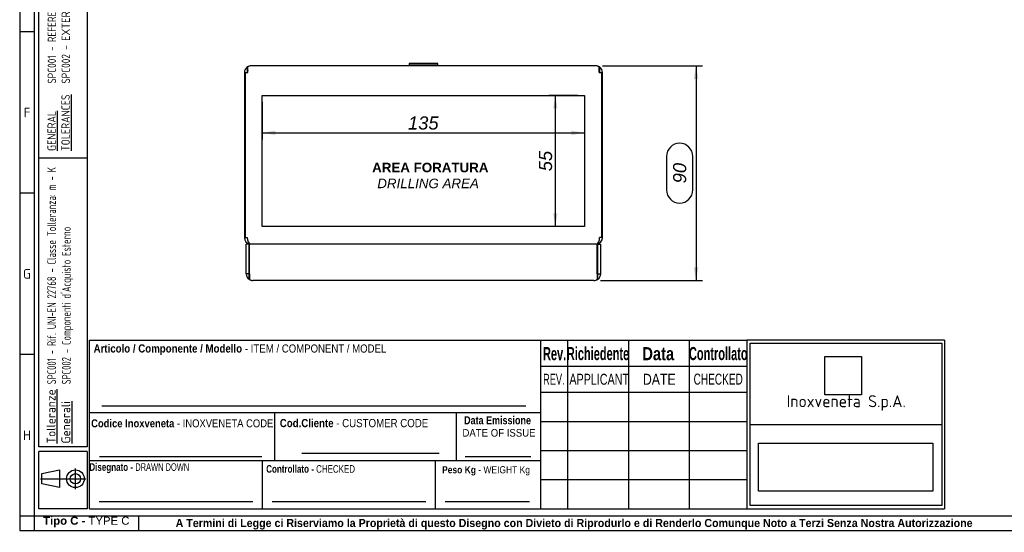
# Model space of a CAD drawing. Extents: x 6 to 412, y 11 to 288.
# Tile 1 of 3: x 6 to 212, y 11 to 118. Entities that reach past the tile are written whole.
import ezdxf
from ezdxf.lldxf.tags import DXFTag

# ---------------------------------------------------------------- set-up
doc = ezdxf.new("R2010")
doc.units = 0
doc.layers.get('0').update_dxf_attribs({"linetype": 'CONTINUOUS'})
for name, color, linetype in [('_TRANSLATION', 7, 'CONTINUOUS'), ('DEFAULT', 7, 'CONTINUOUS'), ('DV3_DEFAULT', 7, 'CONTINUOUS'), ('S0000000_02', 7, 'CONTINUOUS'), ('S0000000_11', 7, 'CONTINUOUS'), ('S0000000_12', 7, 'CONTINUOUS'), ('SBAVATURE', 7, 'CONTINUOUS')]:
    doc.layers.add(name, color=color, linetype=linetype)
doc.styles.add('SEACAD_ARIAL', font='arial.ttf')
doc.styles.add('SEACAD_ARIAL_NARROW', font='ARIALN.TTF', dxfattribs={"width": 0.8})
doc.styles.add('SEACAD_ARIALB', font='arialbd.ttf', dxfattribs={"width": 0.9})
doc.styles.add('SEACAD_ARIALI', font='ariali.ttf')
doc.styles.add('SEACAD_SOLID_EDGE_ANSI', font='seans.ttf', dxfattribs={"width": 0.9})
doc.styles.add('SEACAD_SOLID_EDGE_ANSIB', font='seansbd.ttf', dxfattribs={"width": 0.9})
tags = doc.linetypes.add('CENTER2', pattern=[28.575, 19.05, -3.175, 3.175, -3.175]).pattern_tags.tags
tags[10:11] = [DXFTag(74, 4), DXFTag(75, 0), DXFTag(340, '0'), DXFTag(46, 0.0), DXFTag(50, 0.0), DXFTag(44, 0.0), DXFTag(45, 0.0)]
tags[8:9] = [DXFTag(74, 4), DXFTag(75, 0), DXFTag(340, '0'), DXFTag(46, 0.0), DXFTag(50, 0.0), DXFTag(44, 0.0), DXFTag(45, 0.0)]
tags[6:7] = [DXFTag(74, 4), DXFTag(75, 0), DXFTag(340, '0'), DXFTag(46, 0.0), DXFTag(50, 0.0), DXFTag(44, 0.0), DXFTag(45, 0.0)]
tags[4:5] = [DXFTag(74, 4), DXFTag(75, 0), DXFTag(340, '0'), DXFTag(46, 0.0), DXFTag(50, 0.0), DXFTag(44, 0.0), DXFTag(45, 0.0)]
doc.dimstyles.new('ISO', dxfattribs={"dimtxt": 2.75, "dimasz": 2.75, "dimexe": 1.375, "dimexo": 1.375, "dimgap": 0.6875, "dimtad": 1, "dimdec": 1, "dimlfac": 2, "dimtxsty": 'SEACAD_ARIAL', "dimblk1": '_SE_FILLED', "dimblk2": '_SE_FILLED', "dimsah": 1, "dimcen": 1.375, "dimazin": 3, "dimtfac": 0.7, "dimtdec": 3, "dimtmove": 0, "dimatfit": 3})
picture_1 = doc.add_image_def('image1.jpg', size_in_pixel=(55, 57))
picture_2 = doc.add_image_def('image2.bmp', size_in_pixel=(138, 38))

# ---------------------------------------------------------------- blocks, each defined once
blk = doc.blocks.new('SE2')
at = {"layer": 'DV3_DEFAULT', "color": 7, "linetype": 'CENTER2'}
for p, q in [((57.05, 74.66), (57.05, 102.14)), ((57.05, 102.14), (124.55, 102.14)), ((124.55, 102.14), (124.55, 74.66)), ((124.55, 74.66), (57.05, 74.66))]:
    blk.add_line(p, q, dxfattribs=at)
at = {"layer": 'S0000000_02', "color": 7, "linetype": 'CONTINUOUS'}
for p, q in [((87.85, 108.84), (87.8, 108.79)), ((87.8, 108.79), (93.8, 108.79)), ((87.8, 108.79), (87.8, 108.39)), ((93.8, 108.39), (87.8, 108.39)), ((87.8, 108.39), (87.85, 108.34)), ((93.75, 108.84), (87.85, 108.84)), ((93.8, 108.79), (93.75, 108.84)), ((93.75, 108.34), (93.8, 108.39)), ((93.8, 108.39), (93.8, 108.79))]:
    blk.add_line(p, q, dxfattribs=at)
at = {"layer": 'S0000000_11', "color": 7, "linetype": 'CONTINUOUS'}
for p, q in [((53.9, 108.09), (53.9, 106.94)), ((54.01, 106.94), (54.01, 108.09)), ((126.9, 108.34), (54.7, 108.34)), ((127.6, 106.94), (127.6, 108.09)), ((127.7, 108.09), (127.7, 106.94)), ((53.3, 106.94), (53.3, 72.34)), ((53.5, 72.34), (53.5, 106.94)), ((53.5, 106.94), (54.01, 106.94)), ((127.6, 106.94), (128.11, 106.94)), ((128.11, 106.94), (128.11, 72.34)), ((128.3, 72.34), (128.3, 106.94)), ((53.3, 72.34), (53.5, 72.34)), ((53.5, 72.34), (53.91, 72.34)), ((128.11, 72.34), (127.7, 72.34)), ((128.3, 72.34), (128.11, 72.34))]:
    blk.add_line(p, q, dxfattribs=at)
for centre, radius, start, end in [((54.7, 106.94), 1.4, 124.8499, 180), ((54.7, 106.94), 1.4, 90, 124.8499), ((54.7, 106.94), 0.8, 150.9838, 180), ((126.9, 106.94), 1.4, 55.1501, 90), ((126.9, 106.94), 0.8, 0, 29.0162), ((126.9, 106.94), 1.4, 0, 55.1501), ((54.7, 72.34), 1.4, 180, 259.1559), ((54.7, 72.34), 0.8, 180, 184.1514), ((126.9, 72.34), 1.4, 280.8441, 0), ((126.9, 72.34), 0.8, 355.8486, 0)]:
    blk.add_arc(centre, radius, start, end, dxfattribs=at)
for centre, major_axis, ratio, start_param, end_param in [((54.7, 106.94), (0, -1.4), 0.874482, 3.141593, 3.749838), ((126.9, 106.94), (0, -1.4), 0.874482, 2.533347, 3.141593), ((54.71, 72.34), (0, -1.4), 0.571429, 4.712389, 6.093921), ((126.9, 72.34), (0, 1.4), 0.571429, 3.330857, 4.712389)]:
    blk.add_ellipse(centre, major_axis=major_axis, ratio=ratio, start_param=start_param, end_param=end_param, dxfattribs=at)
at = {"layer": 'S0000000_12', "color": 7, "linetype": 'CONTINUOUS'}
for p, q in [((54.28, 70.96), (53.68, 70.96)), ((53.68, 64.74), (53.68, 70.96)), ((54.28, 64.74), (54.28, 70.96)), ((54.38, 64.74), (54.38, 70.96)), ((127.23, 70.96), (54.38, 70.96)), ((127.23, 64.74), (127.23, 70.96)), ((127.33, 70.96), (127.93, 70.96)), ((127.33, 64.74), (127.33, 70.96)), ((127.93, 64.74), (127.93, 70.96)), ((54.28, 64.74), (53.68, 64.74)), ((54.28, 63.59), (54.28, 64.74)), ((54.38, 64.74), (54.38, 63.59)), ((127.23, 64.74), (127.23, 63.59)), ((127.33, 63.59), (127.33, 64.74)), ((127.33, 64.74), (127.93, 64.74)), ((126.53, 63.34), (55.08, 63.34))]:
    blk.add_line(p, q, dxfattribs=at)
for centre, radius, start, end in [((55.08, 64.74), 1.4, 180, 235.1501), ((55.08, 64.74), 0.8, 180, 208.955), ((126.53, 64.74), 0.8, 331.045, 0), ((126.53, 64.74), 1.4, 304.8499, 0), ((55.08, 64.74), 1.4, 235.1501, 270), ((126.53, 64.74), 1.4, 270, 304.8499)]:
    blk.add_arc(centre, radius, start, end, dxfattribs=at)
for centre, start_param, end_param in [((55.08, 64.74), 2.533347, 3.141593), ((126.53, 64.74), 3.141593, 3.749838)]:
    blk.add_ellipse(centre, major_axis=(0, 1.4), ratio=0.875, start_param=start_param, end_param=end_param, dxfattribs=at)
blk = doc.blocks.new('DMBLK3')
at = {"layer": '_TRANSLATION', "linetype": 'CONTINUOUS'}
for points in [[(59.8, 93.84), (59.8, 94.75), (57.05, 94.3)], [(121.8, 93.84), (124.55, 94.3), (121.8, 94.75)]]:
    blk.add_hatch(color=7, dxfattribs=at).paths.add_polyline_path(points)
at = {"layer": '_TRANSLATION', "color": 7, "linetype": 'CONTINUOUS'}
for p, q in [((57.05, 100.76), (57.05, 92.92)), ((124.55, 100.76), (124.55, 92.92)), ((57.05, 94.3), (124.55, 94.3))]:
    blk.add_line(p, q, dxfattribs=at)
at = {"layer": '_TRANSLATION', "color": 7, "linetype": 'CONTINUOUS', "style": 'SEACAD_ARIALI'}
blk.add_text('135', height=2.75, dxfattribs=at).set_placement((87.57, 94.98))
blk = doc.blocks.new('_SE_FILLED')
at = {"color": 0}
blk.add_line((0, 0), (-1, 0), dxfattribs=at)
blk.add_solid([(0, 0), (-1, -0.1665), (-1, 0.1665), (0, 0)], dxfattribs=at)
blk = doc.blocks.new('DMBLK4')
at = {"layer": '_TRANSLATION', "linetype": 'CONTINUOUS'}
for points in [[(117.98, 99.39), (118.89, 99.39), (118.43, 102.14)], [(117.98, 77.41), (118.43, 74.66), (118.89, 77.41)]]:
    blk.add_hatch(color=7, dxfattribs=at).paths.add_polyline_path(points)
at = {"layer": '_TRANSLATION', "color": 7, "linetype": 'CONTINUOUS'}
for p, q in [((123.18, 102.14), (117.06, 102.14)), ((118.43, 102.14), (118.43, 74.66)), ((123.18, 74.66), (117.06, 74.66))]:
    blk.add_line(p, q, dxfattribs=at)
at = {"layer": '_TRANSLATION', "color": 7, "linetype": 'CONTINUOUS', "style": 'SEACAD_ARIALI'}
blk.add_text('55', height=2.75, rotation=90, dxfattribs=at).set_placement((117.75, 86.23))
blk = doc.blocks.new('DMBLK16')
at = {"layer": '_TRANSLATION', "linetype": 'CONTINUOUS'}
for points in [[(148.37, 105.59), (147.91, 108.34), (147.45, 105.59)], [(148.37, 66.09), (147.45, 66.09), (147.91, 63.34)]]:
    blk.add_hatch(color=7, dxfattribs=at).paths.add_polyline_path(points)
at = {"layer": '_TRANSLATION', "color": 7, "linetype": 'CONTINUOUS'}
for p, q in [((128.28, 108.34), (149.29, 108.34)), ((147.91, 108.34), (147.91, 63.34)), ((141.72, 89.35), (141.72, 82.32)), ((147.22, 82.32), (147.22, 89.35)), ((127.9, 63.34), (149.29, 63.34))]:
    blk.add_line(p, q, dxfattribs=at)
for centre, start, end in [((144.47, 89.35), 0, 180), ((144.47, 82.32), 180, 0)]:
    blk.add_arc(centre, 2.75, start, end, dxfattribs=at)
at = {"layer": '_TRANSLATION', "color": 7, "linetype": 'CONTINUOUS', "style": 'SEACAD_ARIALI'}
blk.add_text('90', height=2.75, rotation=90, dxfattribs=at).set_placement((145.85, 83.7))

msp = doc.modelspace()

# ---------------------------------------------------------------- linework, layer by layer
at = {"color": 7, "linetype": 'CONTINUOUS'}
for p, q in [((6.234, 287.588), (6.234, 10.959)), ((9.263, 115.452), (6.234, 115.452)), ((9.263, 81.632), (6.234, 81.632)), ((115.363, 15.502), (115.363, 50.84)), ((9.263, 47.809), (6.234, 47.809)), ((20.873, 35.694), (115.363, 35.694)), ((65.314, 27.113), (94.088, 27.113)), ((20.873, 25.598), (115.363, 25.598)), ((57.113, 15.502), (57.113, 25.598)), ((93.363, 15.502), (93.363, 25.598)), ((99.513, 26.42), (113.323, 26.42)), ((17.907, 19.617), (17.907, 23.942)), ((10.566, 21.779), (20.069, 21.779)), ((22.892, 17.017), (55.1, 17.017)), ((59.132, 17.017), (91.339, 17.017)), ((95.372, 17.017), (113.05, 17.017)), ((31.194, 10.954), (31.194, 13.983)), ((6.234, 10.959), (412.092, 10.959))]:
    msp.add_line(p, q, dxfattribs=at)
msp.add_lwpolyline([(14.582, 19.926), (10.875, 20.698), (10.875, 22.86), (14.582, 23.633), (14.582, 19.926)], dxfattribs=at)
for radius in [1.854, 1.081]:
    msp.add_circle((17.907, 21.779), radius, dxfattribs=at)
at = {"layer": 'DEFAULT', "color": 7, "linetype": 'CONTINUOUS'}
for p, q in [((9.263, 287.588), (9.263, 10.959)), ((10.273, 28.5), (10.273, 283.045)), ((20.369, 283.045), (20.369, 28.5)), ((20.369, 89), (10.273, 89)), ((20.873, 15.502), (20.873, 50.84)), ((20.873, 50.84), (115.363, 50.84)), ((115.366, 50.84), (158.566, 50.84)), ((120.966, 50.84), (120.966, 15.502)), ((133.766, 50.84), (133.766, 15.502)), ((146.466, 50.84), (146.466, 15.502)), ((199.966, 50.84), (158.564, 50.84)), ((158.566, 50.84), (158.566, 15.502)), ((159.267, 50.176), (199.367, 50.176)), ((159.267, 16.162), (159.267, 50.176)), ((199.367, 50.176), (199.367, 16.162)), ((199.966, 50.84), (199.966, 15.502)), ((115.366, 45.352), (158.566, 45.352)), ((115.366, 39.902), (158.566, 39.902)), ((59.713, 25.598), (59.713, 35.694)), ((97.713, 25.598), (97.713, 35.694)), ((115.366, 33.802), (158.566, 33.802)), ((159.267, 33.171), (199.367, 33.171)), ((20.369, 28.5), (10.273, 28.5)), ((20.369, 27.5), (10.273, 27.5)), ((10.273, 15.5), (10.273, 27.5)), ((20.369, 27.5), (20.369, 15.5)), ((115.366, 27.702), (158.566, 27.702)), ((115.366, 21.602), (158.566, 21.602)), ((20.369, 15.5), (10.273, 15.5)), ((20.873, 15.502), (115.363, 15.502)), ((115.366, 15.502), (158.566, 15.502)), ((158.564, 15.502), (199.966, 15.502)), ((199.367, 16.162), (159.267, 16.162)), ((6.234, 13.988), (412.092, 13.988))]:
    msp.add_line(p, q, dxfattribs=at)
at = {"layer": 'SBAVATURE', "color": 7, "linetype": 'CONTINUOUS'}
for p, q in [((23.432, 37.088), (112.266, 37.088)), ((22.968, 26.474), (56.974, 26.474))]:
    msp.add_line(p, q, dxfattribs=at)

# ---------------------------------------------------------------- block references
at = {"layer": '_TRANSLATION'}
msp.add_blockref('SE2', (0, 0), dxfattribs=at)

# ---------------------------------------------------------------- texts
at = {"attachment_point": 1, "rotation": 90}
for s, insert, char_height, width in [('{\\fSolid Edge ANSI|b0|i0|c0|p34;\\W0.84600x;\\C7;SPC001 - REFERENCE UNI-EN 22768 - TOLERANCE CLASS: m - K}\\P{\\fSolid Edge ANSI|b0|i0|c0|p34;\\W0.84600x;\\C7;SPC002 - }{\\fSolid Edge ANSI|b0|i0|c0|p34;\\W0.94000x;\\C7;EXTERNALLY PURCHASED COMPONENTS}', (12.101, 104.605), 1.75, 56.68133), ('{\\fSolid Edge ANSI|b1|i0|c0|p34;\\L\\C7;Tolleranze}\\P{\\fSolid Edge ANSI|b1|i0|c0|p34;\\L\\C7;Generali}', (11.89, 29.169), 1.85, 10.93945)]:
    msp.add_mtext(s, dxfattribs=dict(at, insert=insert, char_height=char_height, width=width))
for s, insert, char_height, width, style in [('{\\fSolid Edge ANSI|b0|i0|c0|p34;\\L\\C7;GENERAL}\\P{\\fSolid Edge ANSI|b0|i0|c0|p34;\\L\\C7;TOLERANCES}\\P', (12.048, 90.485), 1.75, 12.63203, 'SEACAD_SOLID_EDGE_ANSI'), ("{\\fSolid Edge ANSI|b1|i0|c0|p34;\\W0.82000x;\\C7;SPC001 - Rif. UNI-EN 22768 - Classe Tolleranza: m - K}\\P{\\fSolid Edge ANSI|b1|i0|c0|p34;\\W0.82000x;\\C7;SPC002 - Componenti d'Acquisto Esterno}", (12, 41.571), 1.85, 46.58795, 'SEACAD_SOLID_EDGE_ANSIB')]:
    msp.add_mtext(s, dxfattribs=dict(at, insert=insert, char_height=char_height, width=width, style=style))
for s, insert, char_height, width, attachment_point in [('{\\fSolid Edge ANSI|b0||i0||c0|p34;\\C7;\\H2.019192;\\W1.;F}', (7.783, 97.538), 2.01919, 2.2716, 8), ('{\\fSolid Edge ANSI|b0||i0||c0|p34;\\C7;\\H2.019192;\\W1.;G}', (7.757, 63.716), 2.01919, 2.5871, 8), ('{\\fSolid Edge ANSI|b0||i0||c0|p34;\\C7;\\H2.5;\\W1.;Inoxveneta S.p.A.}', (179.366, 37.657), 2.5, 38.9068, 5), ('{\\fSolid Edge ANSI|b0||i0||c0|p34;\\C7;\\H2.019192;\\W1.;H}', (7.759, 29.895), 2.01919, 2.7133, 8), ('{\\fArial|b1||i0||c0|p34;\\C7;\\H1.7;\\W1.;Tipo C - }{\\fArial|b0||i0||c0|p34;\\C7;\\H1.7;\\W1.;TYPE C}', (20.186, 11.634), 1.7, 18.15868, 8), ('{\\fArial|b1||i0||c0|p34;\\C7;\\H1.7;\\W0.94;A Termini di Legge ci Riserviamo la Proprietà di questo Disegno con Divieto di Riprodurlo e di Renderlo Comunque Noto a Terzi Senza Nostra Autorizzazione}', (122.366, 11.137), 1.7, 175.01141, 8)]:
    msp.add_mtext(s, dxfattribs=dict(insert=insert, char_height=char_height, width=width, attachment_point=attachment_point))
for s, insert, char_height, width, attachment_point, style in [('{\\fArial|b1||i0||c0|p34;\\C7;\\H1.7163132;\\W0.846;Articolo / Componente / Modello}{\\fArial|b0||i0||c0|p34;\\C7;\\H1.7163132;\\W0.846; - ITEM}{\\fArial|b0||i0||c0|p34;\\C7;\\H1.7;\\W0.846; / COMPONENT / MODEL}', (21.72, 47.719), 1.716313, 61.3875, 7, 'SEACAD_ARIAL'), ('{\\fArial|b1||i0||c0|p34;\\C7;\\H2.75;\\W0.6;Richiedente}', (127.374, 46.608), 2.75, 12.23036, 8, 'SEACAD_ARIALB'), ('{\\fArial|b1||i0||c0|p34;\\C7;\\H2.75;\\W0.6;Controllato}', (152.564, 46.608), 2.75, 11.31616, 8, 'SEACAD_ARIALB'), ('{\\fArial|b1||i0||c0|p34;\\C7;\\H2.75;\\W0.6;Rev.}', (118.275, 46.597), 2.75, 4.50348, 8, 'SEACAD_ARIALB'), ('{\\fArial|b1||i0||c0|p34;\\C7;\\H2.75;\\W0.8;Data}', (139.989, 46.585), 2.75, 6.78265, 8, 'SEACAD_ARIALB'), ('{\\fArial|b0||i0||c0|p34;\\C7;\\H2.3;\\W0.6;REV.}', (118.125, 41.484), 2.3, 5.04266, 8, 'SEACAD_ARIAL'), ('{\\fArial|b0||i0||c0|p34;\\C7;\\H2.3;\\W0.7;APPLICANT}', (121.375, 41.459), 2.3, 12.12989, 7, 'SEACAD_ARIAL'), ('{\\fArial|b0||i0||c0|p34;\\C7;\\H2.3;\\W0.8;DATE}', (140.209, 41.484), 2.3, 7.08597, 8, 'SEACAD_ARIAL'), ('{\\fArial Narrow|b0||i0||c0|p34;\\C7;\\H2.3;\\W0.8;CHECKED}', (152.548, 41.483), 2.3, 10.75184, 8, 'SEACAD_ARIAL_NARROW'), ('{\\fArial|b1||i0||c0|p34;\\C7;\\H1.67;\\W0.846;Codice Inoxveneta}{\\fArial|b0||i0||c0|p34;\\C7;\\H1.67;\\W0.846; - INOXVENETA CODE}', (21.196, 32.543), 1.67, 38.23236, 7, 'SEACAD_ARIAL'), ('{\\fArial|b1||i0||c0|p34;\\C7;\\H1.7163132;\\W0.846;Cod.Cliente}{\\fArial|b0||i0||c0|p34;\\C7;\\H1.7163132;\\W0.846; - CUSTOMER CODE}', (60.714, 32.572), 1.716313, 31.52647, 7, 'SEACAD_ARIAL'), ('{\\fArial|b1||i0||c0|p34;\\C7;\\H1.7;\\W0.792;Data Emissione}', (99.324, 33.173), 1.7, 14.35739, 7, 'SEACAD_ARIALB'), ('{\\fArial|b0||i0||c0|p34;\\C7;\\H1.6;\\W0.9;DATE OF ISSUE}', (98.978, 30.59), 1.6, 15.11655, 7, 'SEACAD_ARIAL'), ('{\\fArial|b1||i0||c0|p34;\\C7;\\H1.6;\\W0.752;Disegnato - }{\\fArial Narrow|b0||i0||c0|p34;\\C7;\\H1.5875;\\W0.752;\\T1.;DRAWN DOWN}', (31.284, 22.95), 1.6, 19.88117, 8, 'SEACAD_ARIAL_NARROW'), ('{\\fArial|b1||i0||c0|p34;\\C7;\\H1.6;\\W0.752;Controllato - }{\\fArial|b0||i0||c0|p34;\\C7;\\H1.5875;\\W0.752;\\T1.;CHECKED}{\\fArial|b1||i0||c0|p34;\\C7;\\H1.6;\\W0.752; }', (67.172, 23.026), 1.6, 18.83287, 8, 'SEACAD_ARIALB'), ('{\\fArial|b1||i0||c0|p34;\\C7;\\H1.5;\\W0.846;Peso Kg}{\\fArial|b0||i0||c0|p34;\\C7;\\H1.5;\\W0.846; - WEIGHT Kg}', (94.712, 22.459), 1.5, 18.73278, 7, 'SEACAD_ARIAL')]:
    msp.add_mtext(s, dxfattribs=dict(insert=insert, char_height=char_height, width=width, attachment_point=attachment_point, style=style))
at = {"layer": '_TRANSLATION', "insert": (91.78, 85.342), "char_height": 2.4, "width": 27.97083, "attachment_point": 5}
msp.add_mtext('{\\fArial|b0||i0||c0|p34;\\C7;\\H2.4;\\W1.; }{\\fArial|b1||i0||c0|p34;\\C7;\\H2.;\\W1.;AREA FORATURA \\P}{\\fArial|b0||i1||c0|p34;\\C7;\\H2.;\\W1.;DRILLING AREA}', dxfattribs=at)

# ---------------------------------------------------------------- dimensions: what is measured, and where the dimension line sits
at = {"layer": '_TRANSLATION', "color": 7, "linetype": 'CONTINUOUS'}
for base, p1, p2, angle, picture, middle, dimtype in [((147.911, 63.338), (126.905, 108.338), (126.53, 63.338), 90, 'DMBLK16', (147.911, 85.838), 160), ((57.055, 94.296), (57.055, 102.138), (124.555, 102.138), 0, 'DMBLK3', (90.805, 94.296), 161), ((118.434298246, 102.138028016), (124.554890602, 102.138028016), (124.554890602, 74.663028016), 270, 'DMBLK4', (118.434298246, 88.400528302), 161)]:
    dim = msp.add_linear_dim(base=base, p1=p1, p2=p2, angle=angle, text='\\A1;<>', dimstyle='ISO', dxfattribs=at)
    dim.commit()
    dim.dimension.update_dxf_attribs({"geometry": picture, "text_midpoint": middle, "dimtype": dimtype})

# ---------------------------------------------------------------- pictures from other files: only their frames are drawn
image = msp.add_image(picture_1, insert=(174.862, 39.378), size_in_units=(7.719, 8), rotation=0)
image.dxf.flags = 7
image = msp.add_image(picture_2, insert=(160.965, 19.172), size_in_units=(36.512, 10.054))
image.dxf.flags = 7

doc.saveas('drawing.dxf')
